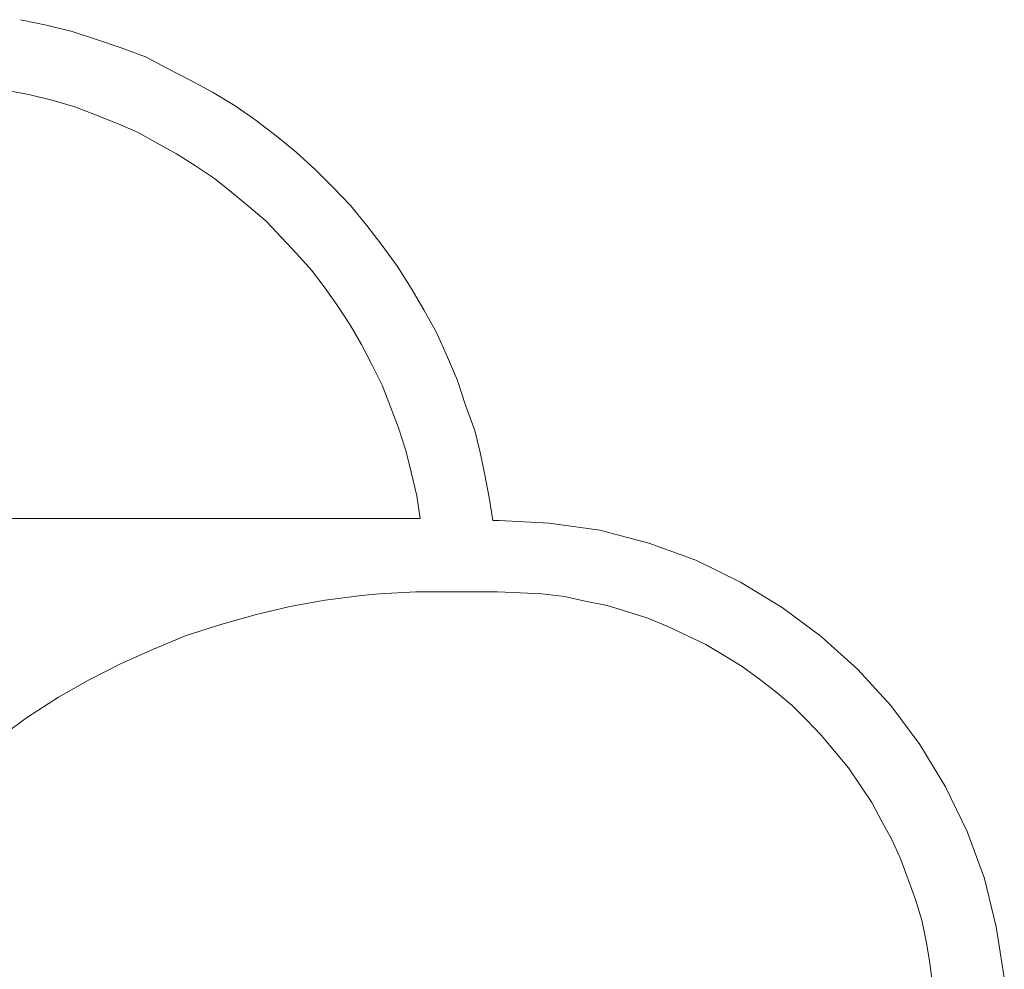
# Model space of a CAD drawing. Extents: x 64716 to 7565828, y -160732 to 5881792.
# Tile 136 of 160: x 292032 to 292433, y -43670 to -43284. Entities that reach past the tile are written whole.
import ezdxf

# ---------------------------------------------------------------- set-up
doc = ezdxf.new("R2010")
doc.units = 0
doc.header["$MEASUREMENT"] = 0
doc.layers.add('linii', color=7, linetype='Continuous', lineweight=15)

msp = doc.modelspace()

# ---------------------------------------------------------------- linework, layer by layer
at = {"layer": 'linii'}
for p, q in [((292032.11, -43283.65, 0), (292042.82, -43285.87, 0)), ((292032.11, -43283.65, 0), (292042.82, -43285.87, 0)), ((292032.11, -43283.65, 0), (292042.82, -43285.87, 0)), ((292032.11, -43283.65, 0), (292042.82, -43285.87, 0)), ((292042.82, -43285.87, 0), (292053.17, -43288.46, 0)), ((292042.82, -43285.87, 0), (292053.17, -43288.46, 0)), ((292042.82, -43285.87, 0), (292053.17, -43288.46, 0)), ((292042.82, -43285.87, 0), (292053.17, -43288.46, 0)), ((292053.17, -43288.46, 0), (292063.14, -43291.78, 0)), ((292053.17, -43288.46, 0), (292063.14, -43291.78, 0)), ((292053.17, -43288.46, 0), (292063.14, -43291.78, 0)), ((292053.17, -43288.46, 0), (292063.14, -43291.78, 0)), ((292063.14, -43291.78, 0), (292073.11, -43295.11, 0)), ((292063.14, -43291.78, 0), (292073.11, -43295.11, 0)), ((292063.14, -43291.78, 0), (292073.11, -43295.11, 0)), ((292063.14, -43291.78, 0), (292073.11, -43295.11, 0)), ((292073.11, -43295.11, 0), (292083.09, -43298.8, 0)), ((292073.11, -43295.11, 0), (292083.09, -43298.8, 0)), ((292073.11, -43295.11, 0), (292083.09, -43298.8, 0)), ((292073.11, -43295.11, 0), (292083.09, -43298.8, 0)), ((292083.09, -43298.8, 0), (292092.32, -43303.6, 0)), ((292083.09, -43298.8, 0), (292092.32, -43303.6, 0)), ((292083.09, -43298.8, 0), (292092.32, -43303.6, 0)), ((292083.09, -43298.8, 0), (292092.32, -43303.6, 0)), ((292092.32, -43303.6, 0), (292101.56, -43308.4, 0)), ((292092.32, -43303.6, 0), (292101.56, -43308.4, 0)), ((292092.32, -43303.6, 0), (292101.56, -43308.4, 0)), ((292092.32, -43303.6, 0), (292101.56, -43308.4, 0)), ((292101.56, -43308.4, 0), (292110.42, -43313.21, 0)), ((292101.56, -43308.4, 0), (292110.42, -43313.21, 0)), ((292101.56, -43308.4, 0), (292110.42, -43313.21, 0)), ((292101.56, -43308.4, 0), (292110.42, -43313.21, 0)), ((292026.94, -43312.47, 0), (292036.17, -43314.31, 0)), ((292026.94, -43312.47, 0), (292036.17, -43314.31, 0)), ((292036.17, -43314.31, 0), (292045.41, -43316.53, 0)), ((292036.17, -43314.31, 0), (292045.41, -43316.53, 0)), ((292110.42, -43313.21, 0), (292119.66, -43318.75, 0)), ((292110.42, -43313.21, 0), (292119.66, -43318.75, 0)), ((292110.42, -43313.21, 0), (292119.66, -43318.75, 0)), ((292110.42, -43313.21, 0), (292119.66, -43318.75, 0)), ((292045.41, -43316.53, 0), (292054.27, -43319.12, 0)), ((292045.41, -43316.53, 0), (292054.27, -43319.12, 0)), ((292119.66, -43318.75, 0), (292128.15, -43324.66, 0)), ((292119.66, -43318.75, 0), (292128.15, -43324.66, 0)), ((292119.66, -43318.75, 0), (292128.15, -43324.66, 0)), ((292119.66, -43318.75, 0), (292128.15, -43324.66, 0)), ((292054.27, -43319.12, 0), (292062.77, -43322.44, 0)), ((292054.27, -43319.12, 0), (292062.77, -43322.44, 0)), ((292062.77, -43322.44, 0), (292071.27, -43325.77, 0)), ((292062.77, -43322.44, 0), (292071.27, -43325.77, 0)), ((292071.27, -43325.77, 0), (292079.76, -43329.46, 0)), ((292071.27, -43325.77, 0), (292079.76, -43329.46, 0)), ((292128.15, -43324.66, 0), (292136.28, -43330.94, 0)), ((292128.15, -43324.66, 0), (292136.28, -43330.94, 0)), ((292128.15, -43324.66, 0), (292136.28, -43330.94, 0)), ((292128.15, -43324.66, 0), (292136.28, -43330.94, 0)), ((292079.76, -43329.46, 0), (292087.89, -43333.89, 0)), ((292079.76, -43329.46, 0), (292087.89, -43333.89, 0)), ((292087.89, -43333.89, 0), (292095.65, -43338.32, 0)), ((292087.89, -43333.89, 0), (292095.65, -43338.32, 0)), ((292136.28, -43330.94, 0), (292144.41, -43337.59, 0)), ((292136.28, -43330.94, 0), (292144.41, -43337.59, 0)), ((292136.28, -43330.94, 0), (292144.41, -43337.59, 0)), ((292136.28, -43330.94, 0), (292144.41, -43337.59, 0)), ((292095.65, -43338.32, 0), (292103.4, -43343.13, 0)), ((292095.65, -43338.32, 0), (292103.4, -43343.13, 0)), ((292144.41, -43337.59, 0), (292152.16, -43344.6, 0)), ((292144.41, -43337.59, 0), (292152.16, -43344.6, 0)), ((292144.41, -43337.59, 0), (292152.16, -43344.6, 0)), ((292144.41, -43337.59, 0), (292152.16, -43344.6, 0)), ((292103.4, -43343.13, 0), (292111.16, -43348.3, 0)), ((292103.4, -43343.13, 0), (292111.16, -43348.3, 0)), ((292152.16, -43344.6, 0), (292159.55, -43351.99, 0)), ((292152.16, -43344.6, 0), (292159.55, -43351.99, 0)), ((292152.16, -43344.6, 0), (292159.55, -43351.99, 0)), ((292152.16, -43344.6, 0), (292159.55, -43351.99, 0)), ((292111.16, -43348.3, 0), (292118.18, -43353.84, 0)), ((292111.16, -43348.3, 0), (292118.18, -43353.84, 0)), ((292118.18, -43353.84, 0), (292125.2, -43359.75, 0)), ((292118.18, -43353.84, 0), (292125.2, -43359.75, 0)), ((292159.55, -43351.99, 0), (292166.57, -43359.38, 0)), ((292159.55, -43351.99, 0), (292166.57, -43359.38, 0)), ((292159.55, -43351.99, 0), (292166.57, -43359.38, 0)), ((292159.55, -43351.99, 0), (292166.57, -43359.38, 0)), ((292125.2, -43359.75, 0), (292132.22, -43365.66, 0)), ((292125.2, -43359.75, 0), (292132.22, -43365.66, 0)), ((292166.57, -43359.38, 0), (292173.22, -43367.51, 0)), ((292166.57, -43359.38, 0), (292173.22, -43367.51, 0)), ((292166.57, -43359.38, 0), (292173.22, -43367.51, 0)), ((292166.57, -43359.38, 0), (292173.22, -43367.51, 0)), ((292132.22, -43365.66, 0), (292138.5, -43372.31, 0)), ((292132.22, -43365.66, 0), (292138.5, -43372.31, 0)), ((292173.22, -43367.51, 0), (292179.5, -43375.63, 0)), ((292173.22, -43367.51, 0), (292179.5, -43375.63, 0)), ((292173.22, -43367.51, 0), (292179.5, -43375.63, 0)), ((292173.22, -43367.51, 0), (292179.5, -43375.63, 0)), ((292138.5, -43372.31, 0), (292144.78, -43378.96, 0)), ((292138.5, -43372.31, 0), (292144.78, -43378.96, 0)), ((292179.5, -43375.63, 0), (292185.78, -43384.13, 0)), ((292179.5, -43375.63, 0), (292185.78, -43384.13, 0)), ((292179.5, -43375.63, 0), (292185.78, -43384.13, 0)), ((292179.5, -43375.63, 0), (292185.78, -43384.13, 0)), ((292144.78, -43378.96, 0), (292150.69, -43385.61, 0)), ((292144.78, -43378.96, 0), (292150.69, -43385.61, 0)), ((292150.69, -43385.61, 0), (292156.23, -43393, 0)), ((292150.69, -43385.61, 0), (292156.23, -43393, 0)), ((292185.78, -43384.13, 0), (292191.32, -43393, 0)), ((292185.78, -43384.13, 0), (292191.32, -43393, 0)), ((292185.78, -43384.13, 0), (292191.32, -43393, 0)), ((292185.78, -43384.13, 0), (292191.32, -43393, 0)), ((292156.23, -43393, 0), (292161.4, -43400.38, 0)), ((292156.23, -43393, 0), (292161.4, -43400.38, 0)), ((292191.32, -43393, 0), (292196.49, -43401.86, 0)), ((292191.32, -43393, 0), (292196.49, -43401.86, 0)), ((292191.32, -43393, 0), (292196.49, -43401.86, 0)), ((292191.32, -43393, 0), (292196.49, -43401.86, 0)), ((292161.4, -43400.38, 0), (292166.57, -43408.14, 0)), ((292161.4, -43400.38, 0), (292166.57, -43408.14, 0)), ((292196.49, -43401.86, 0), (292201.66, -43411.1, 0)), ((292196.49, -43401.86, 0), (292201.66, -43411.1, 0)), ((292196.49, -43401.86, 0), (292201.66, -43411.1, 0)), ((292196.49, -43401.86, 0), (292201.66, -43411.1, 0)), ((292166.57, -43408.14, 0), (292171, -43415.9, 0)), ((292166.57, -43408.14, 0), (292171, -43415.9, 0)), ((292201.66, -43411.1, 0), (292206.09, -43421.07, 0)), ((292201.66, -43411.1, 0), (292206.09, -43421.07, 0)), ((292201.66, -43411.1, 0), (292206.09, -43421.07, 0)), ((292201.66, -43411.1, 0), (292206.09, -43421.07, 0)), ((292171, -43415.9, 0), (292175.44, -43424.39, 0)), ((292171, -43415.9, 0), (292175.44, -43424.39, 0)), ((292206.09, -43421.07, 0), (292210.16, -43430.67, 0)), ((292206.09, -43421.07, 0), (292210.16, -43430.67, 0)), ((292206.09, -43421.07, 0), (292210.16, -43430.67, 0)), ((292206.09, -43421.07, 0), (292210.16, -43430.67, 0)), ((292175.44, -43424.39, 0), (292179.5, -43432.52, 0)), ((292175.44, -43424.39, 0), (292179.5, -43432.52, 0)), ((292210.16, -43430.67, 0), (292213.48, -43440.65, 0)), ((292210.16, -43430.67, 0), (292213.48, -43440.65, 0)), ((292210.16, -43430.67, 0), (292213.48, -43440.65, 0)), ((292210.16, -43430.67, 0), (292213.48, -43440.65, 0)), ((292179.5, -43432.52, 0), (292182.82, -43441.39, 0)), ((292179.5, -43432.52, 0), (292182.82, -43441.39, 0)), ((292182.82, -43441.39, 0), (292186.15, -43449.88, 0)), ((292182.82, -43441.39, 0), (292186.15, -43449.88, 0)), ((292213.48, -43440.65, 0), (292217.18, -43450.99, 0)), ((292213.48, -43440.65, 0), (292217.18, -43450.99, 0)), ((292213.48, -43440.65, 0), (292217.18, -43450.99, 0)), ((292213.48, -43440.65, 0), (292217.18, -43450.99, 0)), ((292186.15, -43449.88, 0), (292189.1, -43459.12, 0)), ((292186.15, -43449.88, 0), (292189.1, -43459.12, 0)), ((292217.18, -43450.99, 0), (292219.39, -43459.86, 0)), ((292217.18, -43450.99, 0), (292219.39, -43459.86, 0)), ((292217.18, -43450.99, 0), (292219.39, -43459.86, 0)), ((292217.18, -43450.99, 0), (292219.39, -43459.86, 0)), ((292189.1, -43459.12, 0), (292191.32, -43467.98, 0)), ((292189.1, -43459.12, 0), (292191.32, -43467.98, 0)), ((292219.39, -43459.86, 0), (292221.24, -43469.09, 0)), ((292219.39, -43459.86, 0), (292221.24, -43469.09, 0)), ((292219.39, -43459.86, 0), (292221.24, -43469.09, 0)), ((292219.39, -43459.86, 0), (292221.24, -43469.09, 0)), ((292191.32, -43467.98, 0), (292193.54, -43477.59, 0)), ((292191.32, -43467.98, 0), (292193.54, -43477.59, 0)), ((292221.24, -43469.09, 0), (292223.09, -43478.32, 0)), ((292221.24, -43469.09, 0), (292223.09, -43478.32, 0)), ((292221.24, -43469.09, 0), (292223.09, -43478.32, 0)), ((292221.24, -43469.09, 0), (292223.09, -43478.32, 0)), ((292193.54, -43477.59, 0), (292195.01, -43486.82, 0)), ((292193.54, -43477.59, 0), (292195.01, -43486.82, 0)), ((292223.09, -43478.32, 0), (292224.56, -43487.56, 0)), ((292223.09, -43478.32, 0), (292224.56, -43487.56, 0)), ((292223.09, -43478.32, 0), (292224.56, -43487.56, 0)), ((292223.09, -43478.32, 0), (292224.56, -43487.56, 0)), ((292195.01, -43486.82, 0), (291753.22, -43486.82, 0)), ((292195.01, -43486.82, 0), (291753.22, -43486.82, 0)), ((292224.56, -43487.56, 0), (292227.15, -43487.56, 0)), ((292224.56, -43487.56, 0), (292227.15, -43487.56, 0)), ((292224.56, -43487.56, 0), (292227.15, -43487.56, 0)), ((292224.56, -43487.56, 0), (292227.15, -43487.56, 0)), ((292227.15, -43487.56, 0), (292247.47, -43488.67, 0)), ((292227.15, -43487.56, 0), (292247.47, -43488.67, 0)), ((292227.15, -43487.56, 0), (292247.47, -43488.67, 0)), ((292227.15, -43487.56, 0), (292247.47, -43488.67, 0)), ((292247.47, -43488.67, 0), (292268.15, -43491.62, 0)), ((292247.47, -43488.67, 0), (292268.15, -43491.62, 0)), ((292247.47, -43488.67, 0), (292268.15, -43491.62, 0)), ((292247.47, -43488.67, 0), (292268.15, -43491.62, 0)), ((292268.15, -43491.62, 0), (292288.1, -43496.79, 0)), ((292268.15, -43491.62, 0), (292288.1, -43496.79, 0)), ((292268.15, -43491.62, 0), (292288.1, -43496.79, 0)), ((292268.15, -43491.62, 0), (292288.1, -43496.79, 0)), ((292288.1, -43496.79, 0), (292307.31, -43503.81, 0)), ((292288.1, -43496.79, 0), (292307.31, -43503.81, 0)), ((292288.1, -43496.79, 0), (292307.31, -43503.81, 0)), ((292288.1, -43496.79, 0), (292307.31, -43503.81, 0)), ((292307.31, -43503.81, 0), (292325.41, -43512.68, 0)), ((292307.31, -43503.81, 0), (292325.41, -43512.68, 0)), ((292307.31, -43503.81, 0), (292325.41, -43512.68, 0)), ((292307.31, -43503.81, 0), (292325.41, -43512.68, 0)), ((292325.41, -43512.68, 0), (292342.4, -43523.02, 0)), ((292325.41, -43512.68, 0), (292342.4, -43523.02, 0)), ((292325.41, -43512.68, 0), (292342.4, -43523.02, 0)), ((292325.41, -43512.68, 0), (292342.4, -43523.02, 0)), ((292156.23, -43520.07, 0), (292171, -43518.22, 0)), ((292156.23, -43520.07, 0), (292171, -43518.22, 0)), ((292156.23, -43520.07, 0), (292171, -43518.22, 0)), ((292156.23, -43520.07, 0), (292171, -43518.22, 0)), ((292171, -43518.22, 0), (292178.39, -43517.48, 0)), ((292171, -43518.22, 0), (292178.39, -43517.48, 0)), ((292171, -43518.22, 0), (292178.39, -43517.48, 0)), ((292171, -43518.22, 0), (292178.39, -43517.48, 0)), ((292178.39, -43517.48, 0), (292185.78, -43517.11, 0)), ((292178.39, -43517.48, 0), (292185.78, -43517.11, 0)), ((292178.39, -43517.48, 0), (292185.78, -43517.11, 0)), ((292178.39, -43517.48, 0), (292185.78, -43517.11, 0)), ((292185.78, -43517.11, 0), (292193.17, -43516.74, 0)), ((292185.78, -43517.11, 0), (292193.17, -43516.74, 0)), ((292185.78, -43517.11, 0), (292193.17, -43516.74, 0)), ((292185.78, -43517.11, 0), (292193.17, -43516.74, 0)), ((292193.17, -43516.74, 0), (292200.55, -43516.74, 0)), ((292193.17, -43516.74, 0), (292200.55, -43516.74, 0)), ((292193.17, -43516.74, 0), (292200.55, -43516.74, 0)), ((292193.17, -43516.74, 0), (292200.55, -43516.74, 0)), ((292200.55, -43516.74, 0), (292226.41, -43516.74, 0)), ((292200.55, -43516.74, 0), (292226.41, -43516.74, 0)), ((292200.55, -43516.74, 0), (292226.41, -43516.74, 0)), ((292200.55, -43516.74, 0), (292226.41, -43516.74, 0)), ((292226.41, -43516.74, 0), (292235.65, -43517.11, 0)), ((292226.41, -43516.74, 0), (292235.65, -43517.11, 0)), ((292226.41, -43516.74, 0), (292235.65, -43517.11, 0)), ((292226.41, -43516.74, 0), (292235.65, -43517.11, 0)), ((292235.65, -43517.11, 0), (292244.51, -43517.48, 0)), ((292235.65, -43517.11, 0), (292244.51, -43517.48, 0)), ((292235.65, -43517.11, 0), (292244.51, -43517.48, 0)), ((292235.65, -43517.11, 0), (292244.51, -43517.48, 0)), ((292244.51, -43517.48, 0), (292253.75, -43518.59, 0)), ((292244.51, -43517.48, 0), (292253.75, -43518.59, 0)), ((292244.51, -43517.48, 0), (292253.75, -43518.59, 0)), ((292244.51, -43517.48, 0), (292253.75, -43518.59, 0)), ((292253.75, -43518.59, 0), (292262.24, -43520.44, 0)), ((292253.75, -43518.59, 0), (292262.24, -43520.44, 0)), ((292253.75, -43518.59, 0), (292262.24, -43520.44, 0)), ((292253.75, -43518.59, 0), (292262.24, -43520.44, 0)), ((292127.78, -43525.98, 0), (292141.82, -43522.65, 0)), ((292127.78, -43525.98, 0), (292141.82, -43522.65, 0)), ((292127.78, -43525.98, 0), (292141.82, -43522.65, 0)), ((292127.78, -43525.98, 0), (292141.82, -43522.65, 0)), ((292141.82, -43522.65, 0), (292156.23, -43520.07, 0)), ((292141.82, -43522.65, 0), (292156.23, -43520.07, 0)), ((292141.82, -43522.65, 0), (292156.23, -43520.07, 0)), ((292141.82, -43522.65, 0), (292156.23, -43520.07, 0)), ((292262.24, -43520.44, 0), (292271.11, -43522.28, 0)), ((292262.24, -43520.44, 0), (292271.11, -43522.28, 0)), ((292262.24, -43520.44, 0), (292271.11, -43522.28, 0)), ((292262.24, -43520.44, 0), (292271.11, -43522.28, 0)), ((292271.11, -43522.28, 0), (292279.6, -43524.87, 0)), ((292271.11, -43522.28, 0), (292279.6, -43524.87, 0)), ((292271.11, -43522.28, 0), (292279.6, -43524.87, 0)), ((292271.11, -43522.28, 0), (292279.6, -43524.87, 0)), ((292342.4, -43523.02, 0), (292358.28, -43534.84, 0)), ((292342.4, -43523.02, 0), (292358.28, -43534.84, 0)), ((292342.4, -43523.02, 0), (292358.28, -43534.84, 0)), ((292342.4, -43523.02, 0), (292358.28, -43534.84, 0)), ((292113.75, -43530.04, 0), (292127.78, -43525.98, 0)), ((292113.75, -43530.04, 0), (292127.78, -43525.98, 0)), ((292113.75, -43530.04, 0), (292127.78, -43525.98, 0)), ((292113.75, -43530.04, 0), (292127.78, -43525.98, 0)), ((292279.6, -43524.87, 0), (292287.73, -43527.45, 0)), ((292279.6, -43524.87, 0), (292287.73, -43527.45, 0)), ((292279.6, -43524.87, 0), (292287.73, -43527.45, 0)), ((292279.6, -43524.87, 0), (292287.73, -43527.45, 0)), ((292099.71, -43534.47, 0), (292113.75, -43530.04, 0)), ((292099.71, -43534.47, 0), (292113.75, -43530.04, 0)), ((292099.71, -43534.47, 0), (292113.75, -43530.04, 0)), ((292099.71, -43534.47, 0), (292113.75, -43530.04, 0)), ((292287.73, -43527.45, 0), (292295.86, -43530.78, 0)), ((292287.73, -43527.45, 0), (292295.86, -43530.78, 0)), ((292287.73, -43527.45, 0), (292295.86, -43530.78, 0)), ((292287.73, -43527.45, 0), (292295.86, -43530.78, 0)), ((292295.86, -43530.78, 0), (292303.61, -43534.47, 0)), ((292295.86, -43530.78, 0), (292303.61, -43534.47, 0)), ((292295.86, -43530.78, 0), (292303.61, -43534.47, 0)), ((292295.86, -43530.78, 0), (292303.61, -43534.47, 0)), ((292086.41, -43540.01, 0), (292099.71, -43534.47, 0)), ((292086.41, -43540.01, 0), (292099.71, -43534.47, 0)), ((292086.41, -43540.01, 0), (292099.71, -43534.47, 0)), ((292086.41, -43540.01, 0), (292099.71, -43534.47, 0)), ((292303.61, -43534.47, 0), (292311.37, -43538.17, 0)), ((292303.61, -43534.47, 0), (292311.37, -43538.17, 0)), ((292303.61, -43534.47, 0), (292311.37, -43538.17, 0)), ((292303.61, -43534.47, 0), (292311.37, -43538.17, 0)), ((292358.28, -43534.84, 0), (292373.06, -43548.14, 0)), ((292358.28, -43534.84, 0), (292373.06, -43548.14, 0)), ((292358.28, -43534.84, 0), (292373.06, -43548.14, 0)), ((292358.28, -43534.84, 0), (292373.06, -43548.14, 0)), ((292311.37, -43538.17, 0), (292318.76, -43542.6, 0)), ((292311.37, -43538.17, 0), (292318.76, -43542.6, 0)), ((292311.37, -43538.17, 0), (292318.76, -43542.6, 0)), ((292311.37, -43538.17, 0), (292318.76, -43542.6, 0)), ((292073.11, -43545.92, 0), (292086.41, -43540.01, 0)), ((292073.11, -43545.92, 0), (292086.41, -43540.01, 0)), ((292073.11, -43545.92, 0), (292086.41, -43540.01, 0)), ((292073.11, -43545.92, 0), (292086.41, -43540.01, 0)), ((292318.76, -43542.6, 0), (292326.15, -43547.03, 0)), ((292318.76, -43542.6, 0), (292326.15, -43547.03, 0)), ((292318.76, -43542.6, 0), (292326.15, -43547.03, 0)), ((292318.76, -43542.6, 0), (292326.15, -43547.03, 0)), ((292060.18, -43552.57, 0), (292073.11, -43545.92, 0)), ((292060.18, -43552.57, 0), (292073.11, -43545.92, 0)), ((292060.18, -43552.57, 0), (292073.11, -43545.92, 0)), ((292060.18, -43552.57, 0), (292073.11, -43545.92, 0)), ((292326.15, -43547.03, 0), (292333.17, -43552.2, 0)), ((292326.15, -43547.03, 0), (292333.17, -43552.2, 0)), ((292326.15, -43547.03, 0), (292333.17, -43552.2, 0)), ((292326.15, -43547.03, 0), (292333.17, -43552.2, 0)), ((292373.06, -43548.14, 0), (292386.73, -43562.92, 0)), ((292373.06, -43548.14, 0), (292386.73, -43562.92, 0)), ((292373.06, -43548.14, 0), (292386.73, -43562.92, 0)), ((292373.06, -43548.14, 0), (292386.73, -43562.92, 0)), ((292047.63, -43559.59, 0), (292060.18, -43552.57, 0)), ((292047.63, -43559.59, 0), (292060.18, -43552.57, 0)), ((292047.63, -43559.59, 0), (292060.18, -43552.57, 0)), ((292047.63, -43559.59, 0), (292060.18, -43552.57, 0)), ((292333.17, -43552.2, 0), (292339.82, -43557.37, 0)), ((292333.17, -43552.2, 0), (292339.82, -43557.37, 0)), ((292333.17, -43552.2, 0), (292339.82, -43557.37, 0)), ((292333.17, -43552.2, 0), (292339.82, -43557.37, 0)), ((292339.82, -43557.37, 0), (292346.46, -43562.92, 0)), ((292339.82, -43557.37, 0), (292346.46, -43562.92, 0)), ((292339.82, -43557.37, 0), (292346.46, -43562.92, 0)), ((292339.82, -43557.37, 0), (292346.46, -43562.92, 0)), ((292035.07, -43567.72, 0), (292047.63, -43559.59, 0)), ((292035.07, -43567.72, 0), (292047.63, -43559.59, 0)), ((292035.07, -43567.72, 0), (292047.63, -43559.59, 0)), ((292035.07, -43567.72, 0), (292047.63, -43559.59, 0)), ((292346.46, -43562.92, 0), (292352.37, -43568.83, 0)), ((292346.46, -43562.92, 0), (292352.37, -43568.83, 0)), ((292346.46, -43562.92, 0), (292352.37, -43568.83, 0)), ((292346.46, -43562.92, 0), (292352.37, -43568.83, 0)), ((292386.73, -43562.92, 0), (292398.55, -43578.8, 0)), ((292386.73, -43562.92, 0), (292398.55, -43578.8, 0)), ((292386.73, -43562.92, 0), (292398.55, -43578.8, 0)), ((292386.73, -43562.92, 0), (292398.55, -43578.8, 0)), ((292023.25, -43576.21, 0), (292035.07, -43567.72, 0)), ((292023.25, -43576.21, 0), (292035.07, -43567.72, 0)), ((292023.25, -43576.21, 0), (292035.07, -43567.72, 0)), ((292023.25, -43576.21, 0), (292035.07, -43567.72, 0)), ((292352.37, -43568.83, 0), (292358.28, -43575.11, 0)), ((292352.37, -43568.83, 0), (292358.28, -43575.11, 0)), ((292352.37, -43568.83, 0), (292358.28, -43575.11, 0)), ((292352.37, -43568.83, 0), (292358.28, -43575.11, 0)), ((292358.28, -43575.11, 0), (292363.83, -43581.75, 0)), ((292358.28, -43575.11, 0), (292363.83, -43581.75, 0)), ((292358.28, -43575.11, 0), (292363.83, -43581.75, 0)), ((292358.28, -43575.11, 0), (292363.83, -43581.75, 0)), ((292398.55, -43578.8, 0), (292408.89, -43596.16, 0)), ((292398.55, -43578.8, 0), (292408.89, -43596.16, 0)), ((292398.55, -43578.8, 0), (292408.89, -43596.16, 0)), ((292398.55, -43578.8, 0), (292408.89, -43596.16, 0)), ((292363.83, -43581.75, 0), (292369.37, -43588.4, 0)), ((292363.83, -43581.75, 0), (292369.37, -43588.4, 0)), ((292363.83, -43581.75, 0), (292369.37, -43588.4, 0)), ((292363.83, -43581.75, 0), (292369.37, -43588.4, 0)), ((292369.37, -43588.4, 0), (292374.17, -43595.42, 0)), ((292369.37, -43588.4, 0), (292374.17, -43595.42, 0)), ((292369.37, -43588.4, 0), (292374.17, -43595.42, 0)), ((292369.37, -43588.4, 0), (292374.17, -43595.42, 0)), ((292374.17, -43595.42, 0), (292378.97, -43602.44, 0)), ((292374.17, -43595.42, 0), (292378.97, -43602.44, 0)), ((292374.17, -43595.42, 0), (292378.97, -43602.44, 0)), ((292374.17, -43595.42, 0), (292378.97, -43602.44, 0)), ((292408.89, -43596.16, 0), (292417.76, -43614.26, 0)), ((292408.89, -43596.16, 0), (292417.76, -43614.26, 0)), ((292408.89, -43596.16, 0), (292417.76, -43614.26, 0)), ((292408.89, -43596.16, 0), (292417.76, -43614.26, 0)), ((292378.97, -43602.44, 0), (292383.03, -43610.2, 0)), ((292378.97, -43602.44, 0), (292383.03, -43610.2, 0)), ((292378.97, -43602.44, 0), (292383.03, -43610.2, 0)), ((292378.97, -43602.44, 0), (292383.03, -43610.2, 0)), ((292383.03, -43610.2, 0), (292387.1, -43617.59, 0)), ((292383.03, -43610.2, 0), (292387.1, -43617.59, 0)), ((292383.03, -43610.2, 0), (292387.1, -43617.59, 0)), ((292383.03, -43610.2, 0), (292387.1, -43617.59, 0)), ((292417.76, -43614.26, 0), (292424.78, -43633.47, 0)), ((292417.76, -43614.26, 0), (292424.78, -43633.47, 0)), ((292417.76, -43614.26, 0), (292424.78, -43633.47, 0)), ((292417.76, -43614.26, 0), (292424.78, -43633.47, 0)), ((292387.1, -43617.59, 0), (292390.79, -43625.71, 0)), ((292387.1, -43617.59, 0), (292390.79, -43625.71, 0)), ((292387.1, -43617.59, 0), (292390.79, -43625.71, 0)), ((292387.1, -43617.59, 0), (292390.79, -43625.71, 0)), ((292390.79, -43625.71, 0), (292393.75, -43633.84, 0)), ((292390.79, -43625.71, 0), (292393.75, -43633.84, 0)), ((292390.79, -43625.71, 0), (292393.75, -43633.84, 0)), ((292390.79, -43625.71, 0), (292393.75, -43633.84, 0)), ((292393.75, -43633.84, 0), (292396.7, -43641.97, 0)), ((292393.75, -43633.84, 0), (292396.7, -43641.97, 0)), ((292393.75, -43633.84, 0), (292396.7, -43641.97, 0)), ((292393.75, -43633.84, 0), (292396.7, -43641.97, 0)), ((292424.78, -43633.47, 0), (292429.58, -43653.05, 0)), ((292424.78, -43633.47, 0), (292429.58, -43653.05, 0)), ((292424.78, -43633.47, 0), (292429.58, -43653.05, 0)), ((292424.78, -43633.47, 0), (292429.58, -43653.05, 0)), ((292396.7, -43641.97, 0), (292399.29, -43650.46, 0)), ((292396.7, -43641.97, 0), (292399.29, -43650.46, 0)), ((292396.7, -43641.97, 0), (292399.29, -43650.46, 0)), ((292396.7, -43641.97, 0), (292399.29, -43650.46, 0)), ((292399.29, -43650.46, 0), (292401.13, -43658.96, 0)), ((292399.29, -43650.46, 0), (292401.13, -43658.96, 0)), ((292399.29, -43650.46, 0), (292401.13, -43658.96, 0)), ((292399.29, -43650.46, 0), (292401.13, -43658.96, 0)), ((292429.58, -43653.05, 0), (292432.9, -43673.73, 0)), ((292429.58, -43653.05, 0), (292432.9, -43673.73, 0)), ((292429.58, -43653.05, 0), (292432.9, -43673.73, 0)), ((292429.58, -43653.05, 0), (292432.9, -43673.73, 0)), ((292401.13, -43658.96, 0), (292402.61, -43667.82, 0)), ((292401.13, -43658.96, 0), (292402.61, -43667.82, 0)), ((292401.13, -43658.96, 0), (292402.61, -43667.82, 0)), ((292401.13, -43658.96, 0), (292402.61, -43667.82, 0)), ((292402.61, -43667.82, 0), (292403.72, -43676.69, 0)), ((292402.61, -43667.82, 0), (292403.72, -43676.69, 0)), ((292402.61, -43667.82, 0), (292403.72, -43676.69, 0)), ((292402.61, -43667.82, 0), (292403.72, -43676.69, 0))]:
    msp.add_line(p, q, dxfattribs=at)

doc.saveas('drawing.dxf')
